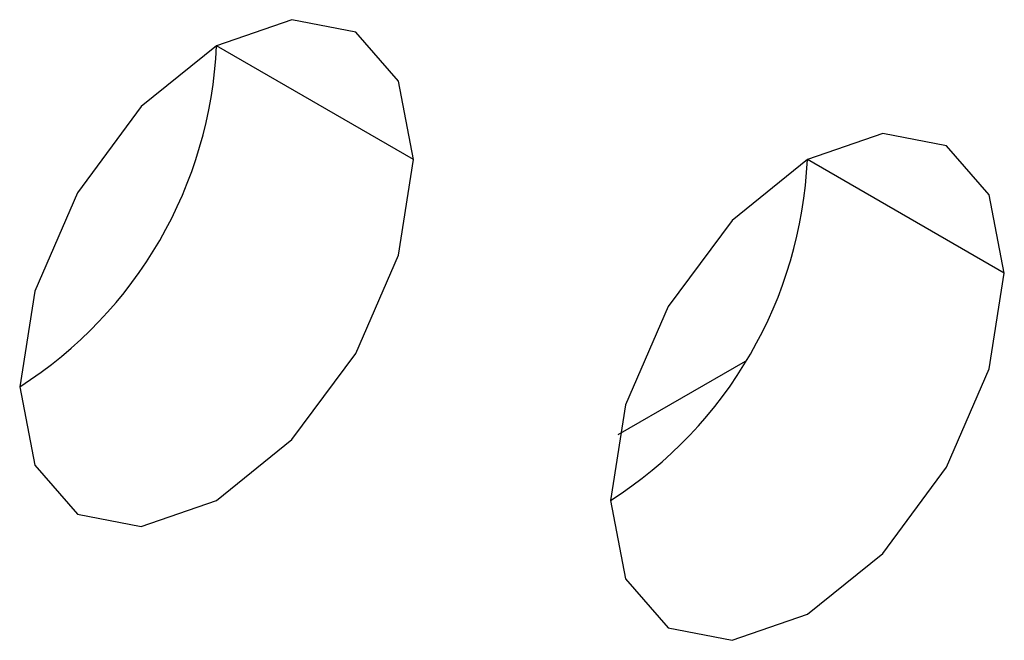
# Model space of a CAD drawing. Header units: millimetres. Extents: x 0 to 1118, y 0 to 864.
# Tile 153 of 256: x 959.069 to 959.422, y 646.21 to 646.433. Entities that reach past the tile are written whole.
import ezdxf

# ---------------------------------------------------------------- set-up
doc = ezdxf.new("R2010")
doc.units = ezdxf.units.MM

msp = doc.modelspace()

# ---------------------------------------------------------------- linework, layer by layer
at = {"color": 7, "linetype": 'Continuous', "lineweight": 25}
for p, q in [((959.2099466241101, 646.382482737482), (959.1392359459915, 646.4233031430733)), ((959.422078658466, 646.3416357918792), (959.3513679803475, 646.3824561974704)), ((959.328988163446, 646.3099332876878), (959.283281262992, 646.2835472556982))]:
    msp.add_line(p, q, dxfattribs=at)
at = {"color": 7, "linetype": 'Continuous', "lineweight": 25, "flags": 128}
for points in [[(959.2099466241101, 646.382482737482), (959.2045640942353, 646.410623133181), (959.1892359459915, 646.4282648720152), (959.1662957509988, 646.4327221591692), (959.1392359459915, 646.4233164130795), (959.112176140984, 646.4014795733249), (959.0892359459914, 646.3705361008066), (959.0739077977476, 646.3351968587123), (959.0685252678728, 646.3008419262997)], [(959.422078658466, 646.3416357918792), (959.4166961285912, 646.3697761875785), (959.4013679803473, 646.3874179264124), (959.3784277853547, 646.3918752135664), (959.3513679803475, 646.3824694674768), (959.3243081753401, 646.3606326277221), (959.3013679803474, 646.3296891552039), (959.2860398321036, 646.2943499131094), (959.2806573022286, 646.2599949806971)], [(959.0685252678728, 646.3008419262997), (959.0739077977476, 646.2727015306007), (959.0892359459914, 646.2550597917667), (959.112176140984, 646.2506025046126), (959.1392359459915, 646.2600082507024), (959.1662957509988, 646.281845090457), (959.1892359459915, 646.3127885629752), (959.2045640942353, 646.3481278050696), (959.2099466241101, 646.382482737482)], [(959.2806573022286, 646.2599949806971), (959.2860398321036, 646.2318545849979), (959.3013679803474, 646.2142128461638), (959.3243081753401, 646.20975555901), (959.3513679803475, 646.2191613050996), (959.3784277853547, 646.2409981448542), (959.4013679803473, 646.2719416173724), (959.4166961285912, 646.3072808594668), (959.422078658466, 646.3416357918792)]]:
    msp.add_lwpolyline(points, dxfattribs=at)
at = {"color": 7, "linetype": 'Continuous', "lineweight": 25}
for centre, radius, start, end in [((958.985714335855, 646.4302892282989), 0.1536804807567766, 302.6054783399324, 357.3945215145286), ((959.1978463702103, 646.3894422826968), 0.1536804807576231, 302.6054783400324, 357.3945215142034)]:
    msp.add_arc(centre, radius, start, end, dxfattribs=at)

doc.saveas('drawing.dxf')
